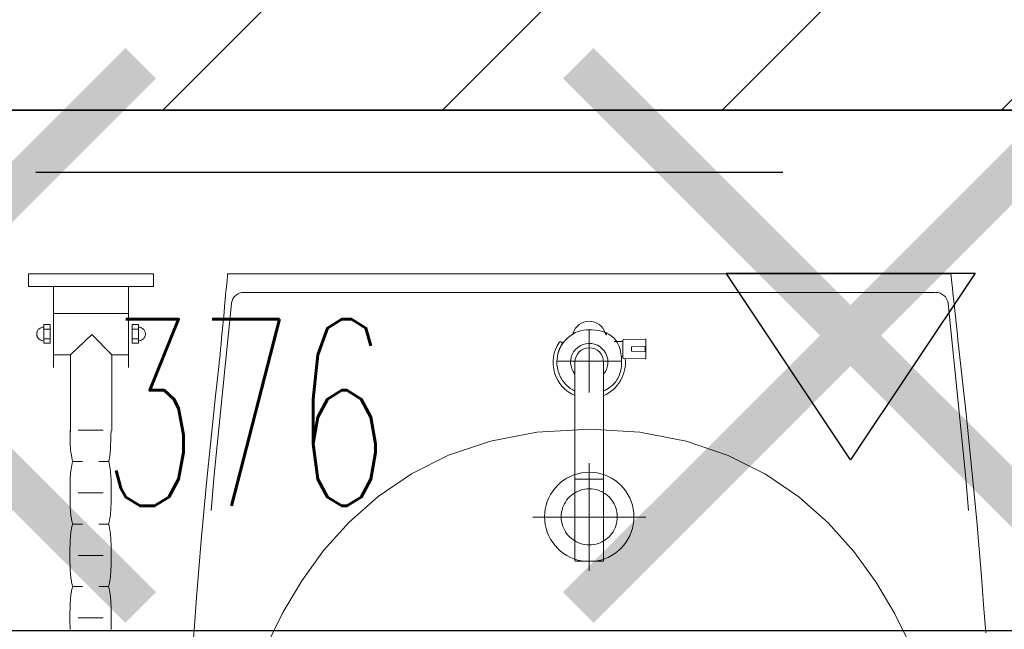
# Model space of a CAD drawing. Header units: millimetres. Extents: x 19887 to 192597, y -14203 to 39042.
# Tile 132 of 256: x 40968 to 41082, y -8433 to -8363. Entities that reach past the tile are written whole.
import ezdxf

# ---------------------------------------------------------------- set-up
doc = ezdxf.new("R2010")
doc.units = ezdxf.units.MM
doc.linetypes.add('ACAD_ISO03W100', pattern=[30, 12, -18])
doc.layers.get('Defpoints').update_dxf_attribs({"color": 4})
for name, color, linetype, lineweight in [('A_DBA_URZADZENIA SANITARNE', 5, 'Continuous', 25), ('Basen_rzut_poziom_1_obrys', 252, 'Continuous', 35), ('USUNIĘCIA', 10, 'Continuous', 0)]:
    doc.layers.add(name, color=color, linetype=linetype, lineweight=lineweight)
for name, color, linetype in [('Sufit podwieszany', 252, 'Continuous'), ('Wymiarowanie', 3, 'Continuous'), ('Wypełnienie', 252, 'Continuous')]:
    doc.layers.add(name, color=color, linetype=linetype)
doc.styles.add('ROMANS', font='romans.shx', dxfattribs={"width": 0.6})
doc.styles.get("Standard").update_dxf_attribs({"font": 'arial.ttf'})
doc.dimstyles.new('000001FB70622F18', dxfattribs={"dimtxt": 20, "dimasz": 5, "dimexe": 5, "dimexo": 1, "dimgap": 20, "dimtad": 1, "dimtoh": 1, "dimdec": 0, "dimtxsty": 'Standard', "dimblk": 'OBLIQUE', "dimcen": 0, "dimdle": 5, "dimclrd": 252, "dimclre": 252, "dimclrt": 252, "dimadec": 0, "dimazin": 0, "dimtfac": 1, "dimtdec": 0, "dimtmove": 0, "dimatfit": 3, "dimldrblk": 'OBLIQUE', "dimfxl": 150, "dimfxlon": 1, "dimlwd": 25, "dimlwe": 25, "dimarcsym": 1})

# ---------------------------------------------------------------- blocks, each defined once
blk = doc.blocks.new('_Oblique')
at = {"color": 0, "linetype": 'ByBlock', "lineweight": -2}
blk.add_line((-0.5, -0.5), (0.5, 0.5), dxfattribs=at)
blk = doc.blocks.new('*D610')
at = {"layer": 'Defpoints', "color": 0}
for p in [(3109.229, -2630.803), (3485.485, -2630.803), (3485.485, -2672.588)]:
    blk.add_point(p, dxfattribs=at)
at = {"layer": 'Wymiarowanie', "color": 252, "linetype": 'Continuous', "lineweight": 25}
for p, q in [((3109.229, -2631.803), (3109.229, -2677.588)), ((3485.485, -2631.803), (3485.485, -2677.588)), ((3104.229, -2672.588), (3490.485, -2672.588))]:
    blk.add_line(p, q, dxfattribs=at)
at = {"layer": 'Wymiarowanie', "color": 252, "linetype": 'ByBlock', "lineweight": 25, "xscale": 5, "yscale": 5, "zscale": 5, "rotation": 180}
blk.add_blockref('_Oblique', (3109.229, -2672.588), dxfattribs=at)
at = {"layer": 'Wymiarowanie', "color": 252, "linetype": 'ByBlock', "lineweight": 25, "xscale": 5, "yscale": 5, "zscale": 5}
blk.add_blockref('_Oblique', (3485.485, -2672.588), dxfattribs=at)
at = {"layer": 'Wymiarowanie', "color": 252, "insert": (3297.357, -2655.088), "char_height": 15, "attachment_point": 5, "style": 'ROMANS'}
blk.add_mtext('376', dxfattribs=at)
blk = doc.blocks.new('G$CF5E15B28')
at = {"layer": 'Wypełnienie'}
h = blk.add_hatch(dxfattribs=at)
h.set_pattern_fill('ANSI31', color=253, scale=5, angle=90)
h.set_pattern_definition([(45, (3252.028, -2175.285), (-11.22532, 11.22532), [])])
h.paths.add_polyline_path([(3330.215, -2225.695), (3342.264, -2238.539), (3359.132, -2222.484), (3385.091, -2193.984), (3242.556, -2062.554), (3128.451, -1959.067), (3087.448, -1920.603), (3059.181, -1953.545), (3178.57, -2057.625), (3113.379, -2126.708), (3251.495, -2269.272), (3166.227, -2351.47), (3045.284, -2468.125), (2986.408, -2407.542), (2978.845, -2414.892), (3041.355, -2479.213), (3080.959, -2439.459), (3080.959, -2882.326), (3100.337, -2882.326), (3100.337, -2844.23), (3108.51, -2844.23), (3109.229, -2630.803), (3485.485, -2630.803), (3485.485, -2607.951), (3469.366, -2607.951), (3469.366, -2616.754), (3372.284, -2616.754), (3372.284, -2514.017), (3378.095, -2514.017), (3378.095, -2499.246), (3355.925, -2499.246), (3357.534, -2558.009), (3359.281, -2616.773), (3132.981, -2617.538), (3132.981, -2598.004), (3108.582, -2598.539), (3108.582, -2437.654)])
at = {"layer": 'Basen_rzut_poziom_1_obrys', "color": 253, "elevation": 0}
blk.add_lwpolyline([(3359.132, -2222.484), (3342.264, -2238.539), (3330.215, -2225.695), (3108.582, -2437.654), (3108.582, -2598.539), (3132.981, -2598.004), (3132.981, -2617.538), (3359.143, -2616.773), (3355.925, -2499.246), (3378.095, -2499.246), (3378.095, -2514.017), (3372.284, -2514.017), (3372.284, -2616.754), (3469.366, -2616.754), (3469.366, -2607.951), (3485.485, -2607.951), (3485.485, -2630.803), (3109.229, -2630.803), (3108.521, -2844.257)], dxfattribs=at)
at = {"layer": 'Sufit podwieszany', "color": 253, "linetype": 'ACAD_ISO03W100', "ltscale": 5, "elevation": 0}
blk.add_lwpolyline([(3359.227, -2229.296), (3342.063, -2245.633), (3330.022, -2232.798), (3113.582, -2439.79), (3113.582, -2593.428), (3137.981, -2592.893), (3137.981, -2612.521), (3354.005, -2611.79), (3350.786, -2494.246), (3383.095, -2494.246), (3383.095, -2519.017), (3377.284, -2519.017), (3377.284, -2611.754), (3464.366, -2611.754), (3464.366, -2602.951), (3490.485, -2602.951), (3490.485, -2635.803), (3114.212, -2635.803), (3113.523, -2843.374)], dxfattribs=at)
at = {"layer": 'Wymiarowanie', "color": 253}
dim = blk.add_linear_dim(base=(3485.485, -2672.588, 0), p1=(3109.229, -2630.803, 0), p2=(3485.485, -2630.803, 0), angle=0, dimstyle='000001FB70622F18', override={"dimtxt": 15, "dimgap": 10, "dimtxsty": 'ROMANS'}, dxfattribs=at)
dim.commit()
dim.dimension.update_dxf_attribs({"geometry": '*D610', "text_midpoint": (3297.357, -2655.088, 0)})

msp = doc.modelspace()

# ---------------------------------------------------------------- linework, layer by layer
at = {"layer": 'A_DBA_URZADZENIA SANITARNE', "color": 3, "lineweight": 9}
for p, q in [((40969.35, -8393.5, 0), (40969.35, -8392.05, 0)), ((40969.35, -8392.05, 0), (40983.81, -8392.05, 0)), ((40983.81, -8392.05, 0), (40983.81, -8393.5, 0)), ((40992.3, -8392.74, 0), (40992.26, -8393.22, 0)), ((40992.34, -8392.35, 0), (40992.3, -8392.74, 0)), ((40992.36, -8392.05, 0), (40992.34, -8392.35, 0)), ((40992.36, -8392.05, 0), (41076, -8392.05, 0)), ((41076.03, -8392.32, 0), (41076, -8392.05, 0)), ((41076.06, -8392.69, 0), (41076.03, -8392.32, 0)), ((41076.11, -8393.14, 0), (41076.06, -8392.69, 0)), ((41076.17, -8393.67, 0), (41076.11, -8393.14, 0)), ((40983.81, -8393.5, 0), (40969.35, -8393.5, 0)), ((40972.24, -8393.51, 0), (40972.24, -8402.9, 0)), ((40980.92, -8393.51, 0), (40980.92, -8402.9, 0)), ((40992.2, -8393.78, 0), (40992.14, -8394.4, 0)), ((40992.26, -8393.22, 0), (40992.2, -8393.78, 0)), ((40993.99, -8394.23, 0), (40993.75, -8394.3, 0)), ((40994.24, -8394.21, 0), (40993.99, -8394.23, 0)), ((41074.18, -8394.21, 0), (40994.18, -8394.21, 0)), ((41074.49, -8394.23, 0), (41074.24, -8394.21, 0)), ((41074.74, -8394.3, 0), (41074.49, -8394.23, 0)), ((41076.23, -8394.26, 0), (41076.17, -8393.67, 0)), ((41076.29, -8394.9, 0), (41076.23, -8394.26, 0)), ((40992.08, -8395.07, 0), (40992.02, -8395.78, 0)), ((40992.14, -8394.4, 0), (40992.08, -8395.07, 0)), ((40992.82, -8395.4, 0), (40992.81, -8395.49, 0)), ((40992.89, -8395.16, 0), (40992.82, -8395.4, 0)), ((40992.99, -8394.93, 0), (40992.89, -8395.16, 0)), ((40993.14, -8394.73, 0), (40992.99, -8394.93, 0)), ((40993.31, -8394.55, 0), (40993.14, -8394.73, 0)), ((40993.52, -8394.41, 0), (40993.31, -8394.55, 0)), ((40993.75, -8394.3, 0), (40993.52, -8394.41, 0)), ((41074.96, -8394.41, 0), (41074.74, -8394.3, 0)), ((41075.17, -8394.55, 0), (41074.96, -8394.41, 0)), ((41075.35, -8394.73, 0), (41075.17, -8394.55, 0)), ((41075.49, -8394.93, 0), (41075.35, -8394.73, 0)), ((41075.6, -8395.16, 0), (41075.49, -8394.93, 0)), ((41075.66, -8395.4, 0), (41075.6, -8395.16, 0)), ((41075.67, -8395.49, 0), (41075.66, -8395.4, 0)), ((41076.37, -8395.57, 0), (41076.29, -8394.9, 0)), ((40992.81, -8395.49, 0), (40990.8, -8415.29, 0)), ((40991.95, -8396.52, 0), (40991.88, -8397.26, 0)), ((40992.02, -8395.78, 0), (40991.95, -8396.52, 0)), ((41077.68, -8415.29, 0), (41075.67, -8395.48, 0)), ((41076.44, -8396.28, 0), (41076.37, -8395.57, 0)), ((41076.51, -8396.99, 0), (41076.44, -8396.28, 0)), ((40972.29, -8396.64, 0), (40980.92, -8396.64, 0)), ((40991.88, -8397.26, 0), (40991.81, -8398.01, 0)), ((41076.59, -8397.71, 0), (41076.51, -8396.99, 0)), ((40970.33, -8398.78, 0), (40970.31, -8398.85, 0)), ((40970.36, -8398.71, 0), (40970.33, -8398.78, 0)), ((40970.39, -8398.64, 0), (40970.36, -8398.71, 0)), ((40970.43, -8398.57, 0), (40970.39, -8398.64, 0)), ((40970.48, -8398.51, 0), (40970.43, -8398.57, 0)), ((40970.53, -8398.46, 0), (40970.48, -8398.51, 0)), ((40970.58, -8398.4, 0), (40970.53, -8398.46, 0)), ((40970.64, -8398.36, 0), (40970.58, -8398.4, 0)), ((40970.71, -8398.32, 0), (40970.64, -8398.36, 0)), ((40970.78, -8398.29, 0), (40970.71, -8398.32, 0)), ((40970.85, -8398.26, 0), (40970.78, -8398.29, 0)), ((40970.92, -8398.24, 0), (40970.85, -8398.26, 0)), ((40971, -8398.23, 0), (40970.92, -8398.24, 0)), ((40971.08, -8398.22, 0), (40971, -8398.23, 0)), ((40971.11, -8397.93, 0), (40971.11, -8400.09, 0)), ((40971.84, -8397.93, 0), (40971.11, -8397.93, 0)), ((40971.11, -8398.44, 0), (40971.82, -8398.44, 0)), ((40971.84, -8400.09, 0), (40971.84, -8397.93, 0)), ((40981.33, -8397.93, 0), (40981.33, -8400.09, 0)), ((40982.05, -8397.93, 0), (40981.33, -8397.93, 0)), ((40982.06, -8398.44, 0), (40981.35, -8398.44, 0)), ((40982.05, -8400.09, 0), (40982.05, -8397.93, 0)), ((40982.08, -8398.22, 0), (40982.16, -8398.23, 0)), ((40982.16, -8398.23, 0), (40982.24, -8398.24, 0)), ((40982.24, -8398.24, 0), (40982.32, -8398.26, 0)), ((40982.32, -8398.26, 0), (40982.39, -8398.29, 0)), ((40982.39, -8398.29, 0), (40982.46, -8398.32, 0)), ((40982.46, -8398.32, 0), (40982.52, -8398.36, 0)), ((40982.52, -8398.36, 0), (40982.58, -8398.4, 0)), ((40982.58, -8398.4, 0), (40982.64, -8398.46, 0)), ((40982.64, -8398.46, 0), (40982.69, -8398.51, 0)), ((40982.69, -8398.51, 0), (40982.73, -8398.57, 0)), ((40982.73, -8398.57, 0), (40982.77, -8398.64, 0)), ((40982.77, -8398.64, 0), (40982.81, -8398.71, 0)), ((40982.81, -8398.71, 0), (40982.83, -8398.78, 0)), ((40982.83, -8398.78, 0), (40982.85, -8398.85, 0)), ((40991.74, -8398.75, 0), (40991.67, -8399.46, 0)), ((40991.81, -8398.01, 0), (40991.74, -8398.75, 0)), ((41034.18, -8405.79, 0), (41034.18, -8398.5, 0)), ((41076.66, -8398.42, 0), (41076.59, -8397.71, 0)), ((41076.74, -8399.1, 0), (41076.66, -8398.42, 0)), ((40970.31, -8398.85, 0), (40970.3, -8398.93, 0)), ((40970.3, -8398.93, 0), (40970.3, -8399.01, 0)), ((40970.3, -8399.01, 0), (40970.3, -8399.09, 0)), ((40970.3, -8399.09, 0), (40970.31, -8399.17, 0)), ((40970.31, -8399.17, 0), (40970.33, -8399.24, 0)), ((40970.33, -8399.24, 0), (40970.36, -8399.32, 0)), ((40970.36, -8399.32, 0), (40970.39, -8399.39, 0)), ((40970.39, -8399.39, 0), (40970.43, -8399.45, 0)), ((40970.43, -8399.45, 0), (40970.48, -8399.51, 0)), ((40970.48, -8399.51, 0), (40970.53, -8399.57, 0)), ((40970.53, -8399.57, 0), (40970.58, -8399.62, 0)), ((40970.58, -8399.62, 0), (40970.64, -8399.66, 0)), ((40970.64, -8399.66, 0), (40970.71, -8399.7, 0)), ((40970.71, -8399.7, 0), (40970.78, -8399.74, 0)), ((40970.78, -8399.74, 0), (40970.85, -8399.76, 0)), ((40970.85, -8399.76, 0), (40970.92, -8399.78, 0)), ((40970.92, -8399.78, 0), (40971, -8399.79, 0)), ((40971.11, -8399.58, 0), (40971.82, -8399.58, 0)), ((40974.19, -8401.43, 0), (40976.66, -8399.07, 0)), ((40976.66, -8399.07, 0), (40978.97, -8401.43, 0)), ((40982.06, -8399.58, 0), (40981.35, -8399.58, 0)), ((40982.24, -8399.78, 0), (40982.16, -8399.79, 0)), ((40982.32, -8399.76, 0), (40982.24, -8399.78, 0)), ((40982.39, -8399.74, 0), (40982.32, -8399.76, 0)), ((40982.46, -8399.7, 0), (40982.39, -8399.74, 0)), ((40982.52, -8399.66, 0), (40982.46, -8399.7, 0)), ((40982.58, -8399.62, 0), (40982.52, -8399.66, 0)), ((40982.64, -8399.57, 0), (40982.58, -8399.62, 0)), ((40982.69, -8399.51, 0), (40982.64, -8399.57, 0)), ((40982.73, -8399.45, 0), (40982.69, -8399.51, 0)), ((40982.77, -8399.39, 0), (40982.73, -8399.45, 0)), ((40982.81, -8399.32, 0), (40982.77, -8399.39, 0)), ((40982.83, -8399.24, 0), (40982.81, -8399.32, 0)), ((40982.85, -8399.17, 0), (40982.83, -8399.24, 0)), ((40982.85, -8398.85, 0), (40982.87, -8398.93, 0)), ((40982.87, -8399.09, 0), (40982.85, -8399.17, 0)), ((40982.87, -8398.93, 0), (40982.87, -8399.01, 0)), ((40982.87, -8399.01, 0), (40982.87, -8399.09, 0)), ((40991.67, -8399.46, 0), (40991.61, -8400.13, 0)), ((41030.93, -8399.91, 0), (41030.85, -8399.91, 0)), ((41031.07, -8400.08, 0), (41030.93, -8399.91, 0)), ((41038.07, -8399.88, 0), (41037.07, -8399.88, 0)), ((41038.07, -8399.71, 0), (41038.07, -8401.78, 0)), ((41040.64, -8399.6, 0), (41038.14, -8399.64, 0)), ((41040.71, -8399.67, 0), (41040.71, -8400.53, 0)), ((41076.8, -8399.75, 0), (41076.74, -8399.1, 0)), ((41076.87, -8400.36, 0), (41076.8, -8399.75, 0)), ((40971.11, -8400.09, 0), (40971.84, -8400.09, 0)), ((40981.33, -8400.09, 0), (40982.05, -8400.09, 0)), ((40991.55, -8400.76, 0), (40991.5, -8401.32, 0)), ((40991.61, -8400.13, 0), (40991.55, -8400.76, 0)), ((41039.06, -8400.94, 0), (41039.06, -8400.56, 0)), ((41039.13, -8400.49, 0), (41040.64, -8400.46, 0)), ((41040.64, -8401.04, 0), (41039.13, -8401.01, 0)), ((41040.64, -8400.46, 0), (41040.64, -8400.46, 0)), ((41040.64, -8400.96, 0), (41040.64, -8400.53, 0)), ((41040.64, -8401.04, 0), (41040.64, -8401.04, 0)), ((41040.71, -8400.53, 0), (41040.71, -8400.96, 0)), ((41040.71, -8400.96, 0), (41040.71, -8401.83, 0)), ((41077.75, -8408.26, 0), (41076.87, -8400.36, 0)), ((40972.29, -8401.41, 0), (40974.18, -8401.41, 0)), ((40974.19, -8410.32, 0), (40974.19, -8401.43, 0)), ((40978.97, -8401.44, 0), (40978.97, -8410.16, 0)), ((40978.99, -8401.41, 0), (40980.92, -8401.41, 0)), ((40991.41, -8402.21, 0), (40991.38, -8402.51, 0)), ((40991.45, -8401.81, 0), (40991.41, -8402.21, 0)), ((40991.5, -8401.32, 0), (40991.45, -8401.81, 0)), ((41037.95, -8402.15, 0), (41030.41, -8402.15, 0)), ((41037.87, -8401.61, 0), (41038.07, -8401.61, 0)), ((41038.14, -8401.86, 0), (41040.64, -8401.9, 0)), ((40991.36, -8402.77, 0), (40990.98, -8406.15, 0)), ((40991.37, -8402.7, 0), (40991.36, -8402.77, 0)), ((40991.38, -8402.51, 0), (40991.37, -8402.7, 0)), ((41032.52, -8402.26, 0), (41032.52, -8408.31, 0)), ((41035.84, -8408.31, 0), (41035.84, -8402.26, 0)), ((40990.98, -8406.15, 0), (40990.62, -8409.52, 0)), ((41032.52, -8408.31, 0), (41032.52, -8415.71, 0)), ((41035.84, -8415.71, 0), (41035.84, -8408.31, 0)), ((41078.07, -8411.31, 0), (41077.75, -8408.26, 0)), ((40974.15, -8410.12, 0), (40974.15, -8410.35, 0)), ((40977.98, -8410.15, 0), (40975.09, -8410.15, 0)), ((40978.91, -8410.16, 0), (40978.89, -8410.38, 0)), ((40990.62, -8409.52, 0), (40990.27, -8412.88, 0)), ((41028.12, -8410.36, 0), (41034.24, -8410, 0)), ((41040.02, -8410.36, 0), (41034.24, -8410, 0)), ((40974.15, -8410.35, 0), (40974.15, -8410.58, 0)), ((40974.15, -8410.58, 0), (40974.15, -8410.81, 0)), ((40974.15, -8410.81, 0), (40974.15, -8411.03, 0)), ((40974.15, -8411.03, 0), (40974.16, -8411.26, 0)), ((40974.16, -8411.26, 0), (40974.16, -8411.49, 0)), ((40978.86, -8411.28, 0), (40978.85, -8411.5, 0)), ((40978.87, -8410.83, 0), (40978.86, -8411.05, 0)), ((40978.86, -8411.05, 0), (40978.86, -8411.28, 0)), ((40978.88, -8410.61, 0), (40978.87, -8410.83, 0)), ((40978.89, -8410.38, 0), (40978.88, -8410.61, 0)), ((41022.75, -8411.39, 0), (41028.12, -8410.36, 0)), ((41045.4, -8411.4, 0), (41040.02, -8410.36, 0)), ((41078.39, -8414.39, 0), (41078.07, -8411.31, 0)), ((40974.16, -8411.49, 0), (40974.17, -8411.72, 0)), ((40974.17, -8411.72, 0), (40974.18, -8411.95, 0)), ((40974.18, -8411.95, 0), (40974.2, -8412.17, 0)), ((40974.2, -8412.17, 0), (40974.22, -8412.4, 0)), ((40974.22, -8412.4, 0), (40974.24, -8412.63, 0)), ((40978.81, -8412.39, 0), (40978.8, -8412.62, 0)), ((40978.83, -8412.17, 0), (40978.81, -8412.39, 0)), ((40978.84, -8411.95, 0), (40978.83, -8412.17, 0)), ((40978.85, -8411.5, 0), (40978.84, -8411.72, 0)), ((40978.84, -8411.72, 0), (40978.84, -8411.95, 0)), ((41017.92, -8413.03, 0), (41022.75, -8411.39, 0)), ((41050.24, -8413.05, 0), (41045.4, -8411.4, 0)), ((40974.24, -8412.63, 0), (40974.27, -8412.86, 0)), ((40974.27, -8412.86, 0), (40974.3, -8413.08, 0)), ((40974.3, -8413.08, 0), (40974.34, -8413.31, 0)), ((40974.34, -8413.31, 0), (40974.39, -8413.53, 0)), ((40974.39, -8413.53, 0), (40974.44, -8413.76, 0)), ((40978.67, -8413.51, 0), (40978.62, -8413.73, 0)), ((40978.71, -8413.29, 0), (40978.67, -8413.51, 0)), ((40978.75, -8413.06, 0), (40978.71, -8413.29, 0)), ((40978.77, -8412.84, 0), (40978.75, -8413.06, 0)), ((40978.8, -8412.62, 0), (40978.77, -8412.84, 0)), ((40990.27, -8412.88, 0), (40989.93, -8416.24, 0)), ((41013.61, -8415.18, 0), (41017.92, -8413.03, 0)), ((41054.57, -8415.22, 0), (41050.24, -8413.05, 0)), ((40974.27, -8414.63, 0), (40974.24, -8414.86, 0)), ((40974.3, -8414.41, 0), (40974.27, -8414.63, 0)), ((40974.34, -8414.19, 0), (40974.3, -8414.41, 0)), ((40974.39, -8413.97, 0), (40974.34, -8414.19, 0)), ((40974.44, -8413.76, 0), (40974.39, -8413.97, 0)), ((40975.6, -8413.76, 0), (40974.45, -8413.76, 0)), ((40978.62, -8413.76, 0), (40977.46, -8413.76, 0)), ((40978.62, -8413.73, 0), (40978.67, -8413.96, 0)), ((40978.67, -8413.96, 0), (40978.72, -8414.19, 0)), ((40978.72, -8414.19, 0), (40978.75, -8414.42, 0)), ((40978.75, -8414.42, 0), (40978.79, -8414.64, 0)), ((40978.79, -8414.64, 0), (40978.82, -8414.87, 0)), ((41034.18, -8413.95, 0), (41034.18, -8426.41, 0)), ((41078.69, -8417.51, 0), (41078.39, -8414.39, 0)), ((40974.17, -8415.77, 0), (40974.16, -8416, 0)), ((40974.18, -8415.54, 0), (40974.17, -8415.77, 0)), ((40974.2, -8415.31, 0), (40974.18, -8415.54, 0)), ((40974.22, -8415.08, 0), (40974.2, -8415.31, 0)), ((40974.24, -8414.86, 0), (40974.22, -8415.08, 0)), ((40978.82, -8414.87, 0), (40978.84, -8415.1, 0)), ((40978.84, -8415.1, 0), (40978.86, -8415.32, 0)), ((40978.86, -8415.32, 0), (40978.87, -8415.55, 0)), ((40978.87, -8415.55, 0), (40978.89, -8415.78, 0)), ((40978.89, -8415.78, 0), (40978.89, -8416.01, 0)), ((40990.8, -8415.29, 0), (40990.46, -8419.42, 0)), ((41009.78, -8417.79, 0), (41013.61, -8415.18, 0)), ((41031.6, -8415.68, 0), (41031.22, -8415.93, 0)), ((41032, -8415.48, 0), (41031.6, -8415.68, 0)), ((41032.41, -8415.3, 0), (41032, -8415.48, 0)), ((41032.84, -8415.17, 0), (41032.41, -8415.3, 0)), ((41035.84, -8415.79, 0), (41032.52, -8415.79, 0)), ((41032.52, -8415.79, 0), (41032.52, -8425.22, 0)), ((41033.28, -8415.07, 0), (41032.84, -8415.17, 0)), ((41033.73, -8415.01, 0), (41033.28, -8415.07, 0)), ((41034.18, -8414.99, 0), (41033.73, -8415.01, 0)), ((41034.63, -8415.01, 0), (41034.18, -8414.99, 0)), ((41035.08, -8415.07, 0), (41034.63, -8415.01, 0)), ((41035.52, -8415.17, 0), (41035.08, -8415.07, 0)), ((41035.95, -8415.3, 0), (41035.52, -8415.17, 0)), ((41035.84, -8425.22, 0), (41035.84, -8415.79, 0)), ((41036.36, -8415.48, 0), (41035.95, -8415.3, 0)), ((41036.76, -8415.68, 0), (41036.36, -8415.48, 0)), ((41037.14, -8415.93, 0), (41036.76, -8415.68, 0)), ((41058.41, -8417.85, 0), (41054.57, -8415.22, 0)), ((41078.03, -8419.41, 0), (41077.68, -8415.29, 0)), ((40974.16, -8416.23, 0), (40974.15, -8416.46, 0)), ((40974.15, -8416.46, 0), (40974.15, -8416.69, 0)), ((40974.15, -8416.69, 0), (40974.15, -8416.92, 0)), ((40974.15, -8416.92, 0), (40974.15, -8417.15, 0)), ((40974.16, -8416, 0), (40974.16, -8416.23, 0)), ((40978.89, -8416.01, 0), (40978.9, -8416.23, 0)), ((40978.9, -8416.23, 0), (40978.91, -8416.46, 0)), ((40978.91, -8416.46, 0), (40978.91, -8416.69, 0)), ((40978.91, -8416.69, 0), (40978.91, -8416.92, 0)), ((40978.91, -8416.92, 0), (40978.91, -8417.14, 0)), ((40989.93, -8416.24, 0), (40989.62, -8419.58, 0)), ((41030.22, -8416.84, 0), (41029.95, -8417.19, 0)), ((41030.53, -8416.51, 0), (41030.22, -8416.84, 0)), ((41030.86, -8416.2, 0), (41030.53, -8416.51, 0)), ((41031.22, -8415.93, 0), (41030.86, -8416.2, 0)), ((41033.4, -8417.01, 0), (41033.16, -8417.08, 0)), ((41033.65, -8416.96, 0), (41033.4, -8417.01, 0)), ((41033.91, -8416.93, 0), (41033.65, -8416.96, 0)), ((41034.18, -8416.91, 0), (41033.91, -8416.93, 0)), ((41034.45, -8416.93, 0), (41034.18, -8416.91, 0)), ((41034.71, -8416.96, 0), (41034.45, -8416.93, 0)), ((41034.96, -8417.01, 0), (41034.71, -8416.96, 0)), ((41035.21, -8417.08, 0), (41034.96, -8417.01, 0)), ((41037.5, -8416.2, 0), (41037.14, -8415.93, 0)), ((41037.83, -8416.51, 0), (41037.5, -8416.2, 0)), ((41038.14, -8416.84, 0), (41037.83, -8416.51, 0)), ((41038.41, -8417.19, 0), (41038.14, -8416.84, 0)), ((40974.15, -8417.15, 0), (40974.15, -8417.37, 0)), ((40974.15, -8417.37, 0), (40974.15, -8417.59, 0)), ((40974.15, -8417.59, 0), (40974.15, -8417.81, 0)), ((40974.15, -8417.81, 0), (40974.15, -8418.04, 0)), ((40974.15, -8418.04, 0), (40974.15, -8418.26, 0)), ((40977.97, -8417.37, 0), (40975.08, -8417.37, 0)), ((40978.91, -8417.14, 0), (40978.91, -8417.37, 0)), ((40978.91, -8417.37, 0), (40978.91, -8417.6, 0)), ((40978.91, -8417.6, 0), (40978.91, -8417.82, 0)), ((40978.91, -8417.82, 0), (40978.91, -8418.05, 0)), ((40978.91, -8418.05, 0), (40978.91, -8418.27, 0)), ((41006.41, -8420.77, 0), (41009.78, -8417.79, 0)), ((41029.5, -8417.97, 0), (41029.33, -8418.39, 0)), ((41029.71, -8417.58, 0), (41029.5, -8417.97, 0)), ((41029.95, -8417.19, 0), (41029.71, -8417.58, 0)), ((41031.72, -8418.05, 0), (41031.56, -8418.24, 0)), ((41031.89, -8417.86, 0), (41031.72, -8418.05, 0)), ((41032.07, -8417.7, 0), (41031.89, -8417.86, 0)), ((41032.27, -8417.54, 0), (41032.07, -8417.7, 0)), ((41032.47, -8417.4, 0), (41032.27, -8417.54, 0)), ((41032.69, -8417.28, 0), (41032.47, -8417.4, 0)), ((41032.92, -8417.17, 0), (41032.69, -8417.28, 0)), ((41033.16, -8417.08, 0), (41032.92, -8417.17, 0)), ((41035.44, -8417.17, 0), (41035.21, -8417.08, 0)), ((41035.67, -8417.28, 0), (41035.44, -8417.17, 0)), ((41035.89, -8417.4, 0), (41035.67, -8417.28, 0)), ((41036.1, -8417.54, 0), (41035.89, -8417.4, 0)), ((41036.29, -8417.7, 0), (41036.1, -8417.54, 0)), ((41036.47, -8417.86, 0), (41036.29, -8417.7, 0)), ((41036.64, -8418.05, 0), (41036.47, -8417.86, 0)), ((41036.8, -8418.24, 0), (41036.64, -8418.05, 0)), ((41038.65, -8417.58, 0), (41038.41, -8417.19, 0)), ((41038.86, -8417.97, 0), (41038.65, -8417.58, 0)), ((41039.03, -8418.39, 0), (41038.86, -8417.97, 0)), ((41061.8, -8420.85, 0), (41058.41, -8417.85, 0)), ((41078.98, -8420.66, 0), (41078.69, -8417.51, 0)), ((40974.15, -8418.26, 0), (40974.16, -8418.49, 0)), ((40974.16, -8418.49, 0), (40974.16, -8418.71, 0)), ((40974.16, -8418.71, 0), (40974.17, -8418.94, 0)), ((40974.17, -8418.94, 0), (40974.18, -8419.16, 0)), ((40974.18, -8419.16, 0), (40974.2, -8419.39, 0)), ((40978.87, -8419.19, 0), (40978.86, -8419.42, 0)), ((40978.88, -8418.96, 0), (40978.87, -8419.19, 0)), ((40978.89, -8418.73, 0), (40978.88, -8418.96, 0)), ((40978.9, -8418.5, 0), (40978.89, -8418.73, 0)), ((40978.91, -8418.27, 0), (40978.9, -8418.5, 0)), ((41029.09, -8419.26, 0), (41029.04, -8419.71, 0)), ((41029.19, -8418.82, 0), (41029.09, -8419.26, 0)), ((41029.33, -8418.39, 0), (41029.19, -8418.82, 0)), ((41031.1, -8419.13, 0), (41031.03, -8419.38, 0)), ((41031.19, -8418.9, 0), (41031.1, -8419.13, 0)), ((41031.3, -8418.67, 0), (41031.19, -8418.9, 0)), ((41031.42, -8418.45, 0), (41031.3, -8418.67, 0)), ((41031.56, -8418.24, 0), (41031.42, -8418.45, 0)), ((41036.94, -8418.45, 0), (41036.8, -8418.24, 0)), ((41037.06, -8418.67, 0), (41036.94, -8418.45, 0)), ((41037.17, -8418.9, 0), (41037.06, -8418.67, 0)), ((41037.26, -8419.13, 0), (41037.17, -8418.9, 0)), ((41037.33, -8419.38, 0), (41037.26, -8419.13, 0)), ((41039.17, -8418.82, 0), (41039.03, -8418.39, 0)), ((41039.27, -8419.26, 0), (41039.17, -8418.82, 0)), ((41039.33, -8419.71, 0), (41039.27, -8419.26, 0)), ((40974.2, -8419.39, 0), (40974.21, -8419.61, 0)), ((40974.21, -8419.61, 0), (40974.24, -8419.84, 0)), ((40974.24, -8419.84, 0), (40974.26, -8420.06, 0)), ((40974.26, -8420.06, 0), (40974.3, -8420.29, 0)), ((40974.3, -8420.29, 0), (40974.33, -8420.51, 0)), ((40978.75, -8420.32, 0), (40978.71, -8420.54, 0)), ((40978.78, -8420.1, 0), (40978.75, -8420.32, 0)), ((40978.81, -8419.87, 0), (40978.78, -8420.1, 0)), ((40978.84, -8419.65, 0), (40978.81, -8419.87, 0)), ((40978.86, -8419.42, 0), (40978.84, -8419.65, 0)), ((40989.62, -8419.58, 0), (40989.32, -8422.9, 0)), ((41040.72, -8420.18, 0), (41027.64, -8420.18, 0)), ((41029.04, -8419.71, 0), (41029.02, -8420.16, 0)), ((41029.02, -8420.16, 0), (41029.04, -8420.61, 0)), ((41030.95, -8419.89, 0), (41030.94, -8420.16, 0)), ((41030.94, -8420.16, 0), (41030.95, -8420.42, 0)), ((41030.98, -8419.63, 0), (41030.95, -8419.89, 0)), ((41030.95, -8420.42, 0), (41030.98, -8420.68, 0)), ((41031.03, -8419.38, 0), (41030.98, -8419.63, 0)), ((41037.38, -8419.63, 0), (41037.33, -8419.38, 0)), ((41037.41, -8419.89, 0), (41037.38, -8419.63, 0)), ((41037.38, -8420.68, 0), (41037.41, -8420.42, 0)), ((41037.42, -8420.16, 0), (41037.41, -8419.89, 0)), ((41037.41, -8420.42, 0), (41037.42, -8420.16, 0)), ((41039.35, -8420.16, 0), (41039.33, -8419.71, 0)), ((41039.33, -8420.61, 0), (41039.35, -8420.16, 0)), ((41039.35, -8420.16, 0), (41039.35, -8420.16, 0)), ((41039.35, -8420.16, 0), (41039.35, -8420.16, 0)), ((40974.33, -8421.41, 0), (40974.3, -8421.63, 0)), ((40974.33, -8420.51, 0), (40974.38, -8420.73, 0)), ((40974.38, -8421.18, 0), (40974.33, -8421.41, 0)), ((40974.38, -8420.73, 0), (40974.43, -8420.95, 0)), ((40974.43, -8420.95, 0), (40974.38, -8421.18, 0)), ((40975.6, -8420.99, 0), (40974.45, -8420.99, 0)), ((40978.62, -8420.99, 0), (40977.46, -8420.99, 0)), ((40978.66, -8420.76, 0), (40978.61, -8420.97, 0)), ((40978.61, -8420.97, 0), (40978.66, -8421.2, 0)), ((40978.71, -8420.54, 0), (40978.66, -8420.76, 0)), ((40978.66, -8421.2, 0), (40978.71, -8421.43, 0)), ((40978.71, -8421.43, 0), (40978.75, -8421.65, 0)), ((41003.47, -8424.05, 0), (41006.41, -8420.77, 0)), ((41029.04, -8420.61, 0), (41029.09, -8421.05, 0)), ((41029.09, -8421.05, 0), (41029.19, -8421.49, 0)), ((41029.19, -8421.49, 0), (41029.33, -8421.92, 0)), ((41030.98, -8420.68, 0), (41031.03, -8420.94, 0)), ((41031.03, -8420.94, 0), (41031.1, -8421.18, 0)), ((41031.1, -8421.18, 0), (41031.19, -8421.42, 0)), ((41031.19, -8421.42, 0), (41031.3, -8421.65, 0)), ((41037.06, -8421.65, 0), (41037.17, -8421.42, 0)), ((41037.17, -8421.42, 0), (41037.26, -8421.18, 0)), ((41037.26, -8421.18, 0), (41037.33, -8420.94, 0)), ((41037.33, -8420.94, 0), (41037.38, -8420.68, 0)), ((41039.03, -8421.92, 0), (41039.17, -8421.49, 0)), ((41039.17, -8421.49, 0), (41039.27, -8421.05, 0)), ((41039.27, -8421.05, 0), (41039.33, -8420.61, 0)), ((41064.76, -8424.15, 0), (41061.8, -8420.85, 0)), ((41079.25, -8423.84, 0), (41078.98, -8420.66, 0)), ((40974.19, -8422.54, 0), (40974.18, -8422.77, 0)), ((40974.21, -8422.31, 0), (40974.19, -8422.54, 0)), ((40974.23, -8422.09, 0), (40974.21, -8422.31, 0)), ((40974.26, -8421.86, 0), (40974.23, -8422.09, 0)), ((40974.3, -8421.63, 0), (40974.26, -8421.86, 0)), ((40978.75, -8421.65, 0), (40978.78, -8421.88, 0)), ((40978.78, -8421.88, 0), (40978.81, -8422.11, 0)), ((40978.81, -8422.11, 0), (40978.83, -8422.33, 0)), ((40978.83, -8422.33, 0), (40978.85, -8422.56, 0)), ((40978.85, -8422.56, 0), (40978.87, -8422.79, 0)), ((41029.33, -8421.92, 0), (41029.5, -8422.34, 0)), ((41029.5, -8422.34, 0), (41029.71, -8422.74, 0)), ((41029.71, -8422.74, 0), (41029.95, -8423.12, 0)), ((41031.3, -8421.65, 0), (41031.42, -8421.87, 0)), ((41031.42, -8421.87, 0), (41031.56, -8422.07, 0)), ((41031.56, -8422.07, 0), (41031.72, -8422.27, 0)), ((41031.72, -8422.27, 0), (41031.89, -8422.45, 0)), ((41031.89, -8422.45, 0), (41032.07, -8422.62, 0)), ((41032.07, -8422.62, 0), (41032.27, -8422.77, 0)), ((41036.1, -8422.77, 0), (41036.29, -8422.62, 0)), ((41036.29, -8422.62, 0), (41036.47, -8422.45, 0)), ((41036.47, -8422.45, 0), (41036.64, -8422.27, 0)), ((41036.64, -8422.27, 0), (41036.8, -8422.07, 0)), ((41036.8, -8422.07, 0), (41036.94, -8421.87, 0)), ((41036.94, -8421.87, 0), (41037.06, -8421.65, 0)), ((41038.41, -8423.12, 0), (41038.65, -8422.74, 0)), ((41038.65, -8422.74, 0), (41038.86, -8422.34, 0)), ((41038.86, -8422.34, 0), (41039.03, -8421.92, 0)), ((40974.15, -8423.45, 0), (40974.14, -8423.68, 0)), ((40974.14, -8423.68, 0), (40974.14, -8423.9, 0)), ((40974.16, -8423.22, 0), (40974.15, -8423.45, 0)), ((40974.18, -8422.77, 0), (40974.16, -8423, 0)), ((40974.16, -8423, 0), (40974.16, -8423.22, 0)), ((40978.87, -8422.79, 0), (40978.88, -8423.01, 0)), ((40978.88, -8423.01, 0), (40978.89, -8423.24, 0)), ((40978.89, -8423.24, 0), (40978.89, -8423.47, 0)), ((40978.89, -8423.47, 0), (40978.9, -8423.69, 0)), ((40978.9, -8423.69, 0), (40978.9, -8423.92, 0)), ((40989.32, -8422.9, 0), (40989.03, -8426.21, 0)), ((41029.95, -8423.12, 0), (41030.22, -8423.48, 0)), ((41030.22, -8423.48, 0), (41030.53, -8423.81, 0)), ((41030.53, -8423.81, 0), (41030.86, -8424.11, 0)), ((41032.27, -8422.77, 0), (41032.47, -8422.91, 0)), ((41032.47, -8422.91, 0), (41032.69, -8423.04, 0)), ((41032.69, -8423.04, 0), (41032.92, -8423.15, 0)), ((41032.92, -8423.15, 0), (41033.16, -8423.24, 0)), ((41033.16, -8423.24, 0), (41033.4, -8423.31, 0)), ((41033.4, -8423.31, 0), (41033.65, -8423.36, 0)), ((41033.65, -8423.36, 0), (41033.91, -8423.39, 0)), ((41033.91, -8423.39, 0), (41034.18, -8423.4, 0)), ((41034.18, -8423.4, 0), (41034.45, -8423.39, 0)), ((41034.45, -8423.39, 0), (41034.71, -8423.36, 0)), ((41034.71, -8423.36, 0), (41034.96, -8423.31, 0)), ((41034.96, -8423.31, 0), (41035.21, -8423.24, 0)), ((41035.21, -8423.24, 0), (41035.44, -8423.15, 0)), ((41035.44, -8423.15, 0), (41035.67, -8423.04, 0)), ((41035.67, -8423.04, 0), (41035.89, -8422.91, 0)), ((41035.89, -8422.91, 0), (41036.1, -8422.77, 0)), ((41037.5, -8424.11, 0), (41037.83, -8423.81, 0)), ((41037.83, -8423.81, 0), (41038.14, -8423.48, 0)), ((41038.14, -8423.48, 0), (41038.41, -8423.12, 0)), ((41079.52, -8427.06, 0), (41079.25, -8423.84, 0)), ((40974.14, -8423.9, 0), (40974.14, -8424.13, 0)), ((40974.14, -8424.13, 0), (40974.14, -8424.36, 0)), ((40974.14, -8424.36, 0), (40974.14, -8424.58, 0)), ((40974.14, -8424.58, 0), (40974.14, -8424.81, 0)), ((40974.14, -8424.81, 0), (40974.14, -8425.04, 0)), ((40977.98, -8424.61, 0), (40975.09, -8424.61, 0)), ((40978.9, -8423.92, 0), (40978.9, -8424.15, 0)), ((40978.9, -8424.15, 0), (40978.9, -8424.37, 0)), ((40978.9, -8424.37, 0), (40978.9, -8424.6, 0)), ((40978.9, -8424.6, 0), (40978.9, -8424.82, 0)), ((40978.9, -8424.82, 0), (40978.9, -8425.05, 0)), ((41000.93, -8427.55, 0), (41003.47, -8424.05, 0)), ((41030.86, -8424.11, 0), (41031.22, -8424.39, 0)), ((41031.22, -8424.39, 0), (41031.6, -8424.63, 0)), ((41031.6, -8424.63, 0), (41032, -8424.84, 0)), ((41032, -8424.84, 0), (41032.41, -8425.01, 0)), ((41032.41, -8425.01, 0), (41032.84, -8425.15, 0)), ((41035.52, -8425.15, 0), (41035.95, -8425.01, 0)), ((41035.95, -8425.01, 0), (41036.36, -8424.84, 0)), ((41036.36, -8424.84, 0), (41036.76, -8424.63, 0)), ((41036.76, -8424.63, 0), (41037.14, -8424.39, 0)), ((41037.14, -8424.39, 0), (41037.5, -8424.11, 0)), ((41067.32, -8427.68, 0), (41064.76, -8424.15, 0)), ((40974.14, -8425.04, 0), (40974.14, -8425.26, 0)), ((40974.14, -8425.26, 0), (40974.14, -8425.49, 0)), ((40974.14, -8425.49, 0), (40974.15, -8425.72, 0)), ((40974.15, -8425.72, 0), (40974.16, -8425.94, 0)), ((40974.16, -8425.94, 0), (40974.16, -8426.17, 0)), ((40978.89, -8425.95, 0), (40978.88, -8426.18, 0)), ((40978.9, -8425.5, 0), (40978.89, -8425.73, 0)), ((40978.89, -8425.73, 0), (40978.89, -8425.95, 0)), ((40978.9, -8425.05, 0), (40978.9, -8425.28, 0)), ((40978.9, -8425.28, 0), (40978.9, -8425.5, 0)), ((41032.84, -8425.15, 0), (41033.28, -8425.24, 0)), ((41033.28, -8425.24, 0), (41033.73, -8425.3, 0)), ((41033.73, -8425.3, 0), (41034.18, -8425.32, 0)), ((41034.18, -8425.32, 0), (41034.63, -8425.3, 0)), ((41034.63, -8425.3, 0), (41035.08, -8425.24, 0)), ((41035.08, -8425.24, 0), (41035.52, -8425.15, 0)), ((40974.16, -8426.17, 0), (40974.18, -8426.39, 0)), ((40974.18, -8426.39, 0), (40974.19, -8426.62, 0)), ((40974.19, -8426.62, 0), (40974.21, -8426.85, 0)), ((40974.21, -8426.85, 0), (40974.23, -8427.07, 0)), ((40974.23, -8427.07, 0), (40974.26, -8427.3, 0)), ((40974.26, -8427.3, 0), (40974.3, -8427.53, 0)), ((40978.81, -8427.08, 0), (40978.78, -8427.31, 0)), ((40978.83, -8426.86, 0), (40978.81, -8427.08, 0)), ((40978.85, -8426.63, 0), (40978.83, -8426.86, 0)), ((40978.87, -8426.41, 0), (40978.85, -8426.63, 0)), ((40978.88, -8426.18, 0), (40978.87, -8426.41, 0)), ((40989.03, -8426.21, 0), (40988.77, -8429.5, 0)), ((41079.77, -8430.3, 0), (41079.52, -8427.06, 0)), ((40974.3, -8427.53, 0), (40974.33, -8427.75, 0)), ((40974.33, -8427.75, 0), (40974.38, -8427.98, 0)), ((40974.38, -8428.43, 0), (40974.33, -8428.66, 0)), ((40974.38, -8427.98, 0), (40974.43, -8428.2, 0)), ((40974.43, -8428.2, 0), (40974.38, -8428.43, 0)), ((40975.6, -8428.22, 0), (40974.45, -8428.22, 0)), ((40978.62, -8428.22, 0), (40977.46, -8428.22, 0)), ((40978.66, -8427.99, 0), (40978.61, -8428.21, 0)), ((40978.61, -8428.21, 0), (40978.66, -8428.44, 0)), ((40978.71, -8427.76, 0), (40978.66, -8427.99, 0)), ((40978.66, -8428.44, 0), (40978.71, -8428.67, 0)), ((40978.75, -8427.54, 0), (40978.71, -8427.76, 0)), ((40978.78, -8427.31, 0), (40978.75, -8427.54, 0)), ((40998.77, -8431.2, 0), (41000.93, -8427.55, 0)), ((41069.52, -8431.36, 0), (41067.32, -8427.68, 0)), ((40974.21, -8429.56, 0), (40974.19, -8429.78, 0)), ((40974.24, -8429.33, 0), (40974.21, -8429.56, 0)), ((40974.26, -8429.11, 0), (40974.24, -8429.33, 0)), ((40974.3, -8428.88, 0), (40974.26, -8429.11, 0)), ((40974.33, -8428.66, 0), (40974.3, -8428.88, 0)), ((40978.71, -8428.67, 0), (40978.75, -8428.89, 0)), ((40978.75, -8428.89, 0), (40978.78, -8429.12, 0)), ((40978.78, -8429.12, 0), (40978.81, -8429.34, 0)), ((40978.81, -8429.34, 0), (40978.83, -8429.57, 0)), ((40978.83, -8429.57, 0), (40978.85, -8429.8, 0)), ((40988.77, -8429.5, 0), (40988.52, -8432.77, 0)), ((40974.16, -8430.45, 0), (40974.15, -8430.68, 0)), ((40974.15, -8430.68, 0), (40974.15, -8430.9, 0)), ((40974.17, -8430.23, 0), (40974.16, -8430.45, 0)), ((40974.18, -8430.01, 0), (40974.17, -8430.23, 0)), ((40974.19, -8429.78, 0), (40974.18, -8430.01, 0)), ((40978.85, -8429.8, 0), (40978.87, -8430.02, 0)), ((40978.87, -8430.02, 0), (40978.88, -8430.25, 0)), ((40978.88, -8430.25, 0), (40978.89, -8430.47, 0)), ((40978.89, -8430.47, 0), (40978.89, -8430.7, 0)), ((40978.89, -8430.7, 0), (40978.9, -8430.93, 0)), ((41080.01, -8433.57, 0), (41079.77, -8430.3, 0)), ((40974.15, -8430.9, 0), (40974.14, -8431.12, 0)), ((40974.14, -8431.12, 0), (40974.14, -8431.35, 0)), ((40974.14, -8431.35, 0), (40974.14, -8431.57, 0)), ((40974.14, -8431.57, 0), (40974.14, -8431.79, 0)), ((40974.14, -8431.79, 0), (40974.14, -8432.02, 0)), ((40977.98, -8431.83, 0), (40975.09, -8431.83, 0)), ((40978.9, -8430.93, 0), (40978.9, -8431.15, 0)), ((40978.9, -8431.15, 0), (40978.9, -8431.38, 0)), ((40978.9, -8431.38, 0), (40978.9, -8431.6, 0)), ((40978.9, -8431.6, 0), (40978.9, -8431.83, 0)), ((40978.9, -8431.83, 0), (40978.9, -8432.06, 0)), ((40996.94, -8434.93, 0), (40998.77, -8431.2, 0)), ((41071.37, -8435.12, 0), (41069.52, -8431.36, 0)), ((40974.14, -8432.02, 0), (40974.14, -8432.25, 0)), ((40974.14, -8432.25, 0), (40974.14, -8432.48, 0)), ((40974.14, -8432.48, 0), (40974.15, -8432.71, 0)), ((40974.15, -8432.71, 0), (40974.15, -8432.94, 0)), ((40974.15, -8432.94, 0), (40974.16, -8433.17, 0)), ((40978.9, -8432.74, 0), (40978.89, -8432.96, 0)), ((40978.89, -8432.96, 0), (40978.89, -8433.19, 0)), ((40978.9, -8432.06, 0), (40978.9, -8432.28, 0)), ((40978.9, -8432.28, 0), (40978.9, -8432.51, 0)), ((40978.9, -8432.51, 0), (40978.9, -8432.74, 0)), ((40988.52, -8432.77, 0), (40988.28, -8436.02, 0))]:
    msp.add_line(p, q, dxfattribs=at)
at = {"layer": 'A_DBA_URZADZENIA SANITARNE', "color": 4, "elevation": 0}
msp.add_lwpolyline([(41078.79, -8391.98), (41064.39, -8413.58), (41049.99, -8391.98), (41078.79, -8391.98)], dxfattribs=at)
at = {"layer": 'A_DBA_URZADZENIA SANITARNE', "color": 3, "lineweight": 9}
for centre, radius, start, end in [((41034.18, -8399.47, 0), 1.94, 17.3184, 162.6796), ((41034.18, -8399.47, 0), 1.94, 161.1288, 162.6636), ((41034.18, -8399.47, 0), 1.94, 17.3365, 19.1125), ((41030.85, -8400.09, 0), 0.18, 90, 146.3668), ((41038.14, -8399.71, 0), 0.072, 91, 180), ((41040.64, -8399.67, 0), 0.072, 0, 91), ((41034.18, -8402.3, 0), 4.18, 146.3668, 246.6372), ((41034.18, -8402.1, 0), 3.71, 146.9216, 168.0524), ((41034.18, -8402.26, 0), 2.16, 0, 219.9445), ((41034.18, -8402.26, 0), 1.66, 0, 180), ((41039.13, -8400.56, 0), 0.072, 91, 180), ((41039.13, -8400.94, 0), 0.072, 180, 269), ((41040.64, -8400.53, 0), 0.072, 0, 88.5), ((41042.65, -8401, 0), 2.01, 178.974, 181.026), ((41040.64, -8400.96, 0), 0.072, 271.5, 0), ((41034.18, -8402.3, 0), 4.18, 293.3628, 6.0958), ((41038.14, -8401.78, 0), 0.072, 180, 269), ((41040.64, -8401.83, 0), 0.072, 269, 0), ((41034.18, -8402.26, 0), 2.16, 320.0555, 0), ((41034.18, -8402.3, 0), 3.71, 243.3677, 243.4741), ((41034.18, -8402.3, 0), 3.71, 296.5259, 297.9914), ((41032.6, -8415.71, 0), 0.072, 180, 270), ((41035.76, -8415.71, 0), 0.072, 270, 0), ((41032.6, -8425.22, 0), 0.072, 180, 269.2117), ((41034.18, -8310.1, 0), 115.2, 269.2117, 270), ((41034.18, -8310.1, 0), 115.2, 270, 270.7883), ((41035.76, -8425.22, 0), 0.072, 270.7883, 0)]:
    msp.add_arc(centre, radius, start, end, dxfattribs=at)
for points, knots in [([(41032.52, -8405.62, 0), (41032.38, -8405.55, 0), (41032.18, -8405.43, 0), (41031.99, -8405.3, 0), (41031.86, -8405.2, 0), (41031.68, -8405.06, 0), (41031.51, -8404.89, 0), (41031.25, -8404.62, 0), (41030.92, -8404.2, 0), (41030.72, -8403.72, 0), (41030.5, -8403.19, 0), (41030.43, -8402.6, 0), (41030.44, -8402.19, 0), (41030.44, -8401.82, 0), (41030.52, -8401.29, 0), (41030.72, -8400.81, 0), (41030.92, -8400.33, 0), (41031.24, -8399.91, 0), (41031.5, -8399.65, 0), (41031.79, -8399.35, 0), (41032.26, -8398.98, 0), (41032.8, -8398.77, 0), (41033.28, -8398.58, 0), (41033.81, -8398.52, 0), (41034.18, -8398.52, 0)], [0, 0, 0, 0, 1, 1, 1, 2, 2, 2, 3, 3, 3, 4, 4, 4, 5, 5, 5, 6, 6, 6, 7, 7, 7, 8, 8, 8, 8]), ([(41034.18, -8398.52, 0), (41034.58, -8398.52, 0), (41035.13, -8398.56, 0), (41035.6, -8398.69, 0), (41035.99, -8398.79, 0), (41036.52, -8399.02, 0), (41036.9, -8399.37, 0), (41037.29, -8399.73, 0), (41037.55, -8400.22, 0), (41037.68, -8400.59, 0), (41037.87, -8401.15, 0), (41037.93, -8401.83, 0), (41037.92, -8402.32, 0), (41037.92, -8402.85, 0), (41037.8, -8403.57, 0), (41037.47, -8404.16, 0), (41037.26, -8404.52, 0), (41036.87, -8405, 0), (41036.29, -8405.37, 0), (41036.18, -8405.43, 0), (41036.02, -8405.53, 0), (41035.84, -8405.62, 0)], [0, 0, 0, 0, 1, 1, 1, 2, 2, 2, 3, 3, 3, 4, 4, 4, 5, 5, 5, 6, 6, 6, 7, 7, 7, 7]), ([(41032.21, -8399.08, 0), (41032.21, -8399.08, 0), (41032.2, -8399.08, 0), (41032.2, -8399.08, 0), (41032.19, -8399.09, 0), (41032.18, -8399.1, 0), (41032.16, -8399.11, 0)], [0, 0, 0, 0, 1, 1, 1, 2, 2, 2, 2]), ([(41032.33, -8398.89, 0), (41032.32, -8398.9, 0), (41032.32, -8398.92, 0), (41032.31, -8398.93, 0), (41032.31, -8398.94, 0), (41032.31, -8398.95, 0), (41032.3, -8398.96, 0), (41032.3, -8398.97, 0), (41032.3, -8398.98, 0), (41032.29, -8398.99, 0), (41032.29, -8399, 0), (41032.28, -8399.01, 0), (41032.28, -8399.02, 0), (41032.27, -8399.03, 0), (41032.26, -8399.04, 0), (41032.25, -8399.05, 0), (41032.24, -8399.05, 0), (41032.23, -8399.06, 0), (41032.23, -8399.06, 0), (41032.22, -8399.07, 0), (41032.22, -8399.07, 0), (41032.21, -8399.07, 0)], [0, 0, 0, 0, 1, 1, 1, 2, 2, 2, 3, 3, 3, 4, 4, 4, 5, 5, 5, 6, 6, 6, 7, 7, 7, 7]), ([(41032.33, -8398.89, 0), (41032.32, -8398.91, 0), (41032.32, -8398.92, 0), (41032.31, -8398.93, 0), (41032.31, -8398.94, 0), (41032.31, -8398.96, 0), (41032.3, -8398.97, 0), (41032.3, -8398.98, 0), (41032.29, -8398.99, 0), (41032.29, -8399, 0), (41032.29, -8399.01, 0), (41032.28, -8399.02, 0), (41032.28, -8399.03, 0), (41032.27, -8399.03, 0), (41032.26, -8399.04, 0), (41032.26, -8399.04, 0), (41032.25, -8399.05, 0), (41032.24, -8399.06, 0), (41032.24, -8399.06, 0)], [0, 0, 0, 0, 1, 1, 1, 2, 2, 2, 3, 3, 3, 4, 4, 4, 5, 5, 5, 6, 6, 6, 6]), ([(41032.25, -8399.05, 0), (41032.24, -8399.06, 0), (41032.24, -8399.06, 0), (41032.24, -8399.06, 0), (41032.24, -8399.06, 0), (41032.24, -8399.06, 0), (41032.24, -8399.06, 0), (41032.24, -8399.06, 0), (41032.24, -8399.06, 0), (41032.24, -8399.06, 0), (41032.24, -8399.06, 0), (41032.24, -8399.06, 0), (41032.24, -8399.06, 0), (41032.24, -8399.06, 0), (41032.24, -8399.06, 0), (41032.24, -8399.06, 0)], [0, 0, 0, 0, 1, 1, 1, 2, 2, 2, 3, 3, 3, 4, 4, 4, 5, 5, 5, 5]), ([(41036.2, -8399.11, 0), (41036.19, -8399.1, 0), (41036.17, -8399.09, 0), (41036.16, -8399.08, 0), (41036.15, -8399.08, 0), (41036.14, -8399.07, 0), (41036.14, -8399.06, 0), (41036.13, -8399.06, 0), (41036.12, -8399.05, 0), (41036.11, -8399.04, 0), (41036.1, -8399.04, 0), (41036.09, -8399.03, 0), (41036.09, -8399.02, 0), (41036.08, -8399.01, 0), (41036.07, -8399, 0), (41036.07, -8398.99, 0), (41036.06, -8398.98, 0), (41036.06, -8398.97, 0), (41036.06, -8398.96, 0), (41036.05, -8398.95, 0), (41036.05, -8398.94, 0), (41036.05, -8398.93, 0), (41036.04, -8398.92, 0), (41036.04, -8398.9, 0), (41036.04, -8398.89, 0)], [0, 0, 0, 0, 1, 1, 1, 2, 2, 2, 3, 3, 3, 4, 4, 4, 5, 5, 5, 6, 6, 6, 7, 7, 7, 8, 8, 8, 8]), ([(41036.06, -8398.96, 0), (41036.06, -8398.96, 0), (41036.06, -8398.96, 0), (41036.06, -8398.95, 0), (41036.05, -8398.94, 0), (41036.04, -8398.92, 0), (41036.04, -8398.89, 0)], [0, 0, 0, 0, 1, 1, 1, 2, 2, 2, 2]), ([(41036.13, -8399.06, 0), (41036.12, -8399.06, 0), (41036.11, -8399.05, 0), (41036.11, -8399.05, 0), (41036.1, -8399.04, 0), (41036.1, -8399.04, 0), (41036.09, -8399.03, 0), (41036.09, -8399.03, 0), (41036.08, -8399.02, 0), (41036.08, -8399.02, 0), (41036.08, -8399.01, 0), (41036.07, -8399.01, 0), (41036.07, -8399, 0), (41036.07, -8398.99, 0), (41036.06, -8398.98, 0), (41036.06, -8398.97, 0), (41036.06, -8398.96, 0), (41036.05, -8398.94, 0), (41036.05, -8398.93, 0), (41036.04, -8398.92, 0), (41036.04, -8398.91, 0), (41036.04, -8398.89, 0)], [0, 0, 0, 0, 1, 1, 1, 2, 2, 2, 3, 3, 3, 4, 4, 4, 5, 5, 5, 6, 6, 6, 7, 7, 7, 7]), ([(41040.64, -8400.46, 0), (41040.64, -8400.46, 0), (41040.64, -8400.46, 0), (41040.64, -8400.45, 0), (41040.64, -8400.44, 0), (41040.64, -8400.42, 0), (41040.64, -8400.41, 0)], [0, 0, 0, 0, 1, 1, 1, 2, 2, 2, 2]), ([(41040.64, -8400.46, 0), (41040.64, -8400.46, 0), (41040.64, -8400.47, 0), (41040.64, -8400.48, 0), (41040.64, -8400.49, 0), (41040.64, -8400.51, 0), (41040.64, -8400.53, 0)], [0, 0, 0, 0, 1, 1, 1, 2, 2, 2, 2]), ([(41040.64, -8401.04, 0), (41040.64, -8401.04, 0), (41040.64, -8401.04, 0), (41040.64, -8401.05, 0), (41040.64, -8401.06, 0), (41040.64, -8401.07, 0), (41040.64, -8401.09, 0)], [0, 0, 0, 0, 1, 1, 1, 2, 2, 2, 2])]:
    msp.add_open_spline(points, degree=3, knots=knots, dxfattribs=at)
at = {"layer": 'USUNIĘCIA', "elevation": 0}
for points, const_width in [([(40919.37, -8367.71), (40982.32, -8430.65)], 5), ([(40919.37, -8430.65), (40982.32, -8367.71)], 5), ([(41032.91, -8367.71), (41095.86, -8430.65)], 5), ([(41032.91, -8430.65), (41095.86, -8367.71)], 5), ([(41053.89, -8409.67), (41074.88, -8388.69)], 1.44), ([(41074.88, -8409.67), (41053.89, -8388.69)], 1.44)]:
    msp.add_lwpolyline(points, dxfattribs=dict(at, const_width=const_width))

# ---------------------------------------------------------------- block references
at = {"xscale": 1.44, "yscale": 1.44, "zscale": 1.44}
msp.add_blockref('G$CF5E15B28', (36246.28, -4584.77, 0), dxfattribs=at)

doc.saveas('drawing.dxf')
